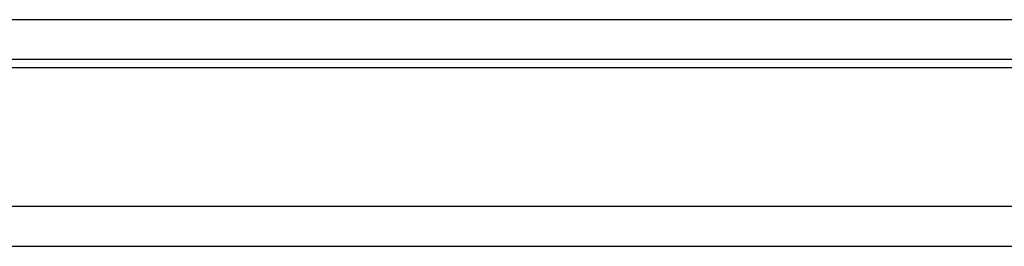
# Model space of a CAD drawing. Header units: millimetres. Extents: x 51 to 427, y -43 to 91.
# Tile 4 of 50: x 289 to 326, y -23 to -15. Entities that reach past the tile are written whole.
import ezdxf

# ---------------------------------------------------------------- set-up
doc = ezdxf.new("R2010")
doc.units = ezdxf.units.MM
doc.header["$LTSCALE"] = 0.15
doc.layers.add('OUT', color=3, linetype='CONTINUOUS')

msp = doc.modelspace()

# ---------------------------------------------------------------- linework, layer by layer
at = {"layer": 'OUT', "color": 0}
for p, q in [((270.018, -14.722), (339.318, -14.722)), ((224.382, -16.512), (427.168, -16.512)), ((339.318, -16.222), (270.018, -16.222)), ((225.591, -21.722), (427.168, -21.722)), ((182.168, -23.222), (427.168, -23.222))]:
    msp.add_line(p, q, dxfattribs=at)

doc.saveas('drawing.dxf')
